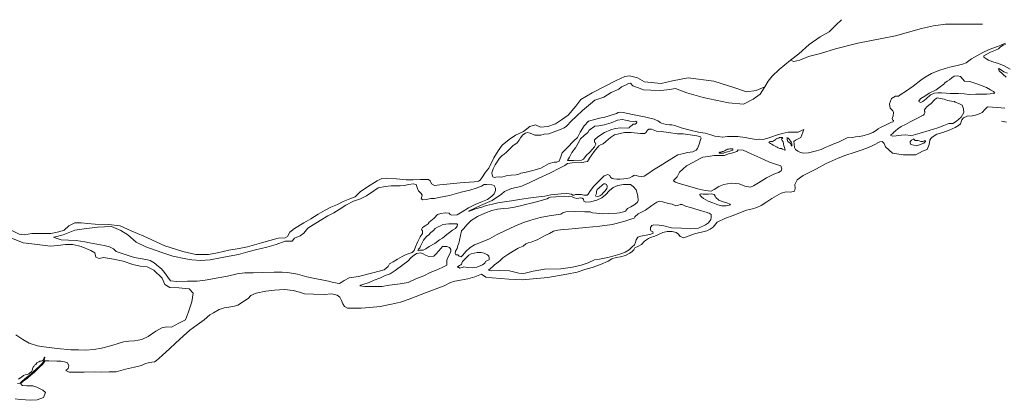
# Model space of a CAD drawing. Header units: metres. Extents: x 347609 to 748319, y 8548087 to 17123455.
# Tile 5 of 49: x 360057 to 361317, y 8550373 to 8550860. Entities that reach past the tile are written whole.
import ezdxf

# ---------------------------------------------------------------- set-up
doc = ezdxf.new("R2010")
doc.units = ezdxf.units.M
doc.layers.add('01. RIO', color=7, linetype='Continuous', lineweight=5, true_color=0x2776bb)

# ---------------------------------------------------------------- blocks, each defined once
blk = doc.blocks.new('REIORORI')
at = {"layer": '01. RIO', "color": 152, "lineweight": 15, "true_color": 0x2776bb, "flags": 128}
for points in [[(361319.1, 8550786), (361310.4, 8550794.1), (361309.6, 8550796.7), (361309.7, 8550797.5), (361312.1, 8550796.1), (361316.2, 8550793.2), (361320.9, 8550791.4)], [(361324.4, 8550796.4), (361316.7, 8550800.6), (361309.6, 8550803.9), (361302.1, 8550806), (361296.5, 8550807.9), (361294.4, 8550809.2), (361290.6, 8550812), (361290.5, 8550813.6), (361294.5, 8550815.7), (361299.2, 8550818.3), (361305.7, 8550820.9), (361309.3, 8550822.4), (361312, 8550824.9), (361315.6, 8550827), (361318.6, 8550827.8)], [(361318.6, 8550829.5), (361312.5, 8550827.3), (361308.2, 8550825.4), (361297.6, 8550821.5), (361289.4, 8550817.7), (361274.9, 8550809.6), (361268, 8550804.6), (361263.4, 8550802.9), (361256.5, 8550801.3), (361247.3, 8550799.2), (361241, 8550797.1), (361233.3, 8550794.7), (361223.8, 8550790.7), (361215.5, 8550786.1), (361209.9, 8550782.4), (361200.3, 8550774.7), (361190.5, 8550767.9), (361185.1, 8550764.3), (361181.3, 8550761.9), (361177.6, 8550761.7), (361172.5, 8550758.7), (361170, 8550752.2), (361170.8, 8550746.5), (361174.2, 8550743.2), (361175.2, 8550741), (361174.6, 8550736.9), (361173.2, 8550733.3), (361173.8, 8550731.6), (361174.9, 8550730.6), (361174.6, 8550729.2), (361172.6, 8550728.5), (361166.7, 8550725.7), (361158.6, 8550721.8), (361155.5, 8550719.9), (361152.7, 8550718), (361148.6, 8550715.6), (361143.3, 8550713.2), (361137.7, 8550711.4), (361132.1, 8550710.4), (361126.5, 8550709.9), (361122.5, 8550709), (361115.9, 8550708.8), (361108.8, 8550705.3), (361104.5, 8550703.2), (361098.8, 8550701.1), (361092, 8550698.1), (361087.6, 8550696.3), (361082.6, 8550693.8), (361076.6, 8550692.1), (361071.5, 8550690.5), (361066.5, 8550689.4), (361060.2, 8550689), (361056.1, 8550689.7), (361052.6, 8550691.4), (361049.6, 8550693.6), (361048.5, 8550696.2), (361047.9, 8550700.3), (361047.6, 8550704), (361049.5, 8550705.6), (361056.6, 8550709), (361060.2, 8550719.3)], [(361108.4, 8550859.7), (361101.5, 8550852.6), (361092.8, 8550844.1), (361081.2, 8550837.6), (361067.1, 8550828), (361053.9, 8550816.2), (361043.4, 8550807.9), (361028.8, 8550796), (361019.9, 8550787.6), (361014.6, 8550780.9), (361010.3, 8550773.9)], [(361043.4, 8550807.9), (361047.6, 8550806.4), (361055.1, 8550807.8), (361066.5, 8550812.5), (361081.6, 8550816.5), (361100.9, 8550822.6), (361129.3, 8550829.9), (361160.3, 8550835.5), (361177.7, 8550839.1), (361210.9, 8550848.3), (361226.2, 8550852), (361241.7, 8550853.8), (361288.9, 8550854.1)], [(361010.3, 8550773.9), (360999.5, 8550769.1), (360986.8, 8550767.4), (360970.7, 8550773), (360945.2, 8550781.2), (360912.3, 8550785.3), (360892.1, 8550781.5), (360877.6, 8550777.9), (360865.1, 8550779.4), (360856.6, 8550780.3), (360847.6, 8550785.3), (360837.1, 8550787.9), (360831.3, 8550787), (360820.1, 8550781.9), (360789.6, 8550766), (360775.1, 8550757.7), (360768.4, 8550749.2), (360758.8, 8550737.6), (360750.1, 8550731.6), (360742.7, 8550726.4), (360732.9, 8550723.1), (360723.2, 8550722.4), (360716.8, 8550725.3), (360709.8, 8550723.3), (360701.5, 8550716.6), (360691.5, 8550712.1), (360683.4, 8550706.5), (360674.2, 8550699.1), (360669.3, 8550691.8), (360663.7, 8550682.8), (360657.3, 8550669.9), (360652.9, 8550664.7), (360648.1, 8550657.4), (360646.3, 8550654.4), (360644.1, 8550653), (360638.4, 8550652.5), (360620.4, 8550651.1), (360607.7, 8550649.8), (360594.4, 8550648.3), (360587.9, 8550647.6), (360583.7, 8550649.7), (360582.1, 8550653.6), (360580, 8550655.2), (360569.7, 8550655.1), (360560.3, 8550654.7), (360551.3, 8550654.9), (360539.2, 8550656), (360526.7, 8550656.8), (360520.2, 8550656.5), (360514.3, 8550653.7), (360502.1, 8550645.7), (360492.7, 8550639.4), (360486.3, 8550633.3), (360479.6, 8550630.7), (360471, 8550627.2), (360463.8, 8550623.3), (360455.2, 8550620.1), (360447.9, 8550616), (360438.8, 8550611), (360429.5, 8550605.1), (360420.7, 8550599.7), (360408.6, 8550592.7), (360402.5, 8550588), (360399.8, 8550582.4), (360396.6, 8550580.6), (360387.8, 8550580.1), (360366.2, 8550574.3), (360348.5, 8550569.3), (360337.7, 8550567.2), (360324.4, 8550565), (360310, 8550561.4), (360298.7, 8550559.3), (360282.2, 8550559.3), (360265.8, 8550563), (360242.8, 8550570.6), (360215.8, 8550582.8), (360199.6, 8550589.4), (360185.6, 8550596.1), (360170.5, 8550597.9), (360153.4, 8550598.1), (360143.9, 8550599)], [(361060.2, 8550719.3), (361053.3, 8550715.8), (361046.1, 8550716), (361040.1, 8550716), (361032.5, 8550714.3), (361025.5, 8550711.9), (361018.2, 8550709.6), (361012.8, 8550707.7), (361007.9, 8550706.5), (361003.2, 8550706.9), (360999.5, 8550706.5), (360991.5, 8550707.8), (360985.1, 8550709.2), (360975.8, 8550710.1), (360969, 8550710.5), (360962.6, 8550710.2), (360956.4, 8550709.6), (360950.8, 8550710.1), (360946.5, 8550710.8), (360939.9, 8550712.7), (360934.3, 8550714.6), (360925.6, 8550715.8), (360914.7, 8550718.4), (360903.3, 8550721.4), (360895.3, 8550724.2), (360891.5, 8550725.1), (360888.4, 8550725.3), (360884, 8550725.7), (360878.4, 8550727.2), (360876.6, 8550728), (360875.6, 8550729), (360873.7, 8550730.4), (360871.6, 8550731.4), (360869, 8550732.3), (360863.3, 8550733.9), (360856.3, 8550735.4), (360849.6, 8550736.9), (360841.1, 8550738.3), (360829.2, 8550740.8), (360825.9, 8550741.6), (360822.7, 8550741.1), (360820.6, 8550739.8), (360818.1, 8550738.8), (360813.9, 8550737.4), (360810, 8550736.3), (360805.8, 8550735), (360798.7, 8550733.6), (360784.8, 8550730.1), (360779.3, 8550724), (360774.1, 8550715.9), (360770.9, 8550709), (360766.6, 8550705.3), (360757, 8550695.2), (360751.3, 8550689.2), (360749.6, 8550684.2), (360747.3, 8550678.8), (360744.4, 8550677.6), (360740.9, 8550677.6), (360734.4, 8550675.6), (360724, 8550669.9), (360715.2, 8550667.3), (360703.4, 8550664.4), (360698.3, 8550663.5), (360695.6, 8550662.3), (360692.4, 8550661.1), (360685.8, 8550660.9), (360679.5, 8550660), (360674, 8550658.4), (360670.6, 8550658.5), (360666.2, 8550658.2), (360664.6, 8550657.7), (360662.5, 8550658.7), (360661.4, 8550661.2), (360661, 8550663.7), (360662.9, 8550668.8), (360665.4, 8550673.9), (360671, 8550682.5), (360674.2, 8550685.8), (360677.1, 8550687.6), (360679.9, 8550690.2), (360684.2, 8550694.4), (360688, 8550698.3), (360693.5, 8550702.1), (360696.1, 8550705.8), (360697.7, 8550708.7), (360700.8, 8550712.5), (360704.1, 8550714.5), (360706.2, 8550715.3), (360710.2, 8550714.7), (360716.2, 8550711.9), (360723.6, 8550712.2), (360728, 8550713.3), (360734, 8550713.9), (360737.4, 8550715.1), (360743.2, 8550717.1), (360746.3, 8550718.3), (360750, 8550719.6), (360753.5, 8550721.3), (360756.6, 8550723.6), (360763.2, 8550730.2), (360769, 8550736), (360777, 8550743.7), (360787.3, 8550752.1), (360793.1, 8550756.6), (360804.5, 8550760.7), (360813.9, 8550766.5), (360823.5, 8550770.8), (360827.2, 8550773.8), (360832.1, 8550775.9), (360835.9, 8550778.1), (360838.6, 8550778.4), (360841.6, 8550775.1), (360847.3, 8550772.8), (360855, 8550770.1), (360864.5, 8550769.6), (360877.4, 8550769.2), (360885.1, 8550770.2), (360890.9, 8550770.8), (360896.3, 8550771.5), (360910.8, 8550766.2), (360931.4, 8550760.3), (360963.8, 8550753.2), (360983.1, 8550751.6), (360995.3, 8550758.2), (361004.3, 8550764.4), (361010.3, 8550773.9)], [(360087.6, 8550376.3), (360089.8, 8550382.7), (360086.6, 8550385.9), (360078.9, 8550389.6), (360073.7, 8550391.3), (360066.2, 8550391.5), (360060.7, 8550391.8), (360058.8, 8550392.9), (360058.6, 8550394.2), (360061.5, 8550397.1), (360067, 8550401.2), (360071.7, 8550405.2), (360075.3, 8550408.4), (360078.4, 8550411.3), (360082.4, 8550415.4), (360086.1, 8550418.7), (360088.3, 8550421.4), (360089.7, 8550423.3), (360094.2, 8550423.3), (360104.5, 8550422.7), (360110.1, 8550422.7), (360114.4, 8550422.1), (360118.2, 8550420.7), (360119.9, 8550416.9), (360118.8, 8550413.4), (360116.2, 8550411), (360120.1, 8550408.6), (360127.4, 8550408.6), (360139.3, 8550408.8), (360152.5, 8550409.2), (360161.6, 8550408.8), (360171.5, 8550409.2), (360180.2, 8550409.2), (360192.2, 8550412.8), (360203.9, 8550415.4), (360213, 8550417.3), (360217.1, 8550419.5), (360222.7, 8550421.1), (360229.4, 8550421.9), (360231.5, 8550423.3), (360239.1, 8550430.2), (360249.1, 8550438.9), (360256.2, 8550445.8), (360266.4, 8550455.3), (360274.8, 8550462.4), (360283.9, 8550469.5), (360293, 8550475.6), (360300.3, 8550482), (360305, 8550484.6), (360312.3, 8550489), (360318.5, 8550490.9), (360324.4, 8550491.8), (360331.9, 8550493.1), (360336.1, 8550494.4), (360344.8, 8550500), (360349.1, 8550502.9), (360352.9, 8550506.8), (360359.4, 8550509.7), (360371.7, 8550512.6), (360383.2, 8550513.9), (360395.9, 8550514.6), (360406.9, 8550513.1), (360414.9, 8550511), (360421.2, 8550509.2), (360432.8, 8550508.6), (360446.7, 8550508.1), (360456.5, 8550508.8), (360463.3, 8550507.1), (360466.5, 8550504.7), (360468.6, 8550500.3), (360470.3, 8550496.1), (360472.7, 8550492.7), (360476.4, 8550490.8), (360483.2, 8550490.7), (360493.7, 8550490.8), (360505, 8550491.6), (360518.3, 8550492.9), (360532.6, 8550496), (360544.4, 8550498.4), (360555.4, 8550502), (360570.6, 8550508.3), (360585.2, 8550513.8), (360600.2, 8550519.3), (360608.3, 8550523.4), (360613.7, 8550525.4), (360620.9, 8550526.5), (360630.4, 8550528.3), (360639.2, 8550530.8), (360648, 8550534.3), (360653.4, 8550530.5), (360661.7, 8550529.4), (360682.9, 8550527.6), (360699.9, 8550526.8), (360732.9, 8550529.7), (360757.1, 8550534.3), (360770.1, 8550536.9), (360780.2, 8550540), (360789.7, 8550542.9), (360800.1, 8550546.4), (360810.1, 8550550.8), (360814.8, 8550553.9), (360820, 8550555.4), (360825.7, 8550556.5), (360832, 8550558.1), (360837.8, 8550561), (360840.7, 8550563), (360842.7, 8550565.1), (360844, 8550567.8), (360847.8, 8550569.4), (360852.8, 8550572.2), (360856.3, 8550576.4), (360861.7, 8550579.9), (360864, 8550581.2), (360869.5, 8550582.8), (360874.2, 8550584.8), (360879.8, 8550587.6), (360885.6, 8550588.7), (360891.7, 8550588.9), (360897, 8550587.6), (360899.9, 8550585.4), (360902.1, 8550582.3), (360906.9, 8550580.7), (360920.5, 8550585.7), (360936.3, 8550589.6), (360940.4, 8550591.8), (360944.3, 8550594.5), (360949.5, 8550600.7), (360960, 8550605.7), (360969.8, 8550609.3), (360979.5, 8550613.2), (360986.8, 8550615.9), (360994.5, 8550617.9), (361000, 8550619.5), (361005.7, 8550622.2), (361013.2, 8550626.8), (361019.4, 8550631), (361031.3, 8550638), (361037.8, 8550639.6), (361043.2, 8550639), (361048.3, 8550640.3), (361049.4, 8550643.7), (361048.7, 8550648.7), (361051.8, 8550654.8), (361059.5, 8550660.4), (361076.4, 8550669.1), (361089, 8550675.8), (361104.2, 8550682.5), (361113.9, 8550686.3), (361124.8, 8550689.8), (361135, 8550693.2), (361143.2, 8550696.2), (361149.7, 8550699), (361157.8, 8550703.4), (361160.6, 8550703.7), (361163, 8550701.3), (361164.9, 8550697), (361173.9, 8550688.8), (361187.3, 8550686.7), (361194.6, 8550686.7), (361203.5, 8550686.9), (361212.4, 8550691.7), (361218, 8550693.7), (361220.9, 8550700), (361221.6, 8550705.7), (361223, 8550707.6), (361224.6, 8550709.5), (361230.5, 8550713.1), (361238, 8550715.6), (361246.4, 8550718.2), (361253.8, 8550721.8), (361258.2, 8550724.4), (361260.9, 8550726.6), (361261.7, 8550728.9), (361262.7, 8550731.8), (361264.7, 8550734), (361269.3, 8550736.2), (361275.7, 8550736.9), (361279.9, 8550737.6), (361283.9, 8550738.7), (361288.6, 8550741), (361292.5, 8550745.3), (361295.3, 8550748.1), (361308.3, 8550747.3), (361317.4, 8550746.4)], [(361319.5, 8550728.7), (361313.2, 8550730.1)], [(360041.5, 8550582.4), (360061.4, 8550574.4), (360072.4, 8550572.9), (360096.2, 8550570.2), (360105.9, 8550570.9), (360115.4, 8550572.2), (360124.8, 8550572.2), (360135.5, 8550569.5), (360148.1, 8550564.4), (360153, 8550561.5), (360154.4, 8550555.9), (360158.6, 8550554.2), (360164.4, 8550555.4), (360177, 8550553.5), (360189.4, 8550550.8), (360201.7, 8550546.4), (360211.2, 8550544.3), (360220.2, 8550543.5), (360228.7, 8550539.2), (360239.1, 8550529), (360242.7, 8550521), (360249.1, 8550517.1), (360260.5, 8550516.6), (360274, 8550515.4), (360278.9, 8550509.8), (360277.4, 8550498.9), (360273.1, 8550485.8), (360269.2, 8550475.6), (360260.6, 8550471.3), (360251, 8550466.3), (360245.4, 8550466.6), (360238.8, 8550465.5), (360231.2, 8550461.4), (360221.3, 8550454.5), (360213.1, 8550450.7), (360204, 8550448.8), (360196.8, 8550448.3), (360189.9, 8550447.4), (360183, 8550445.6), (360174.9, 8550442.7), (360161.8, 8550439.3), (360151.8, 8550437.9), (360141.3, 8550437), (360132.3, 8550437.2), (360122.3, 8550437.3), (360104.8, 8550439), (360087.9, 8550441.3), (360079.7, 8550442.4), (360068.9, 8550446), (360060.8, 8550450.4), (360052, 8550456.5)], [(360135.5, 8550599.9), (360127.3, 8550599.7), (360119.9, 8550595.8), (360114, 8550590.3), (360107.1, 8550588.2), (360096.7, 8550586.2), (360081.6, 8550586.2), (360072.6, 8550586.4), (360063, 8550584.6), (360056.1, 8550585.2), (360045.3, 8550590.7), (360028, 8550604.8), (360020.9, 8550612.8), (360017.3, 8550617.6)], [(360143.9, 8550599), (360135.5, 8550599.9)], [(360087.6, 8550376.3), (360079.1, 8550373.5), (360070.8, 8550372.8), (360064.2, 8550373.6), (360057.7, 8550374), (360051.1, 8550374.7)], [(360054, 8550394.2), (360057.6, 8550394.8), (360059.9, 8550397.2), (360065.5, 8550401.8), (360070.6, 8550405.9), (360074.2, 8550409.1), (360082.2, 8550416.6), (360086.2, 8550420.4), (360088.2, 8550423.9), (360088.6, 8550426.4), (360089.2, 8550427.6), (360089.2, 8550427.8), (360088.9, 8550427.9), (360088.5, 8550427.6), (360088.1, 8550427.1), (360087.5, 8550425.6), (360086.9, 8550424.1), (360085.5, 8550423.1), (360084.4, 8550422.9), (360082.9, 8550422.8), (360081.3, 8550422.2), (360079.9, 8550421.3), (360079, 8550420.7), (360077.5, 8550418.8), (360076.1, 8550417.8), (360075, 8550416.1), (360074.4, 8550415.3), (360073.5, 8550412.9), (360073, 8550411), (360072.1, 8550409.4), (360069.9, 8550407.9), (360068.8, 8550406.8), (360066.8, 8550406), (360063.8, 8550405.3), (360061.9, 8550404.6), (360059.3, 8550402.2), (360057.2, 8550401), (360055.6, 8550399.9)]]:
    blk.add_lwpolyline(points, dxfattribs=at)
for points in [[(361240.9, 8550779), (361243.7, 8550781.1), (361246.8, 8550783), (361249.7, 8550785.4), (361252.6, 8550787.3), (361257.1, 8550787.9), (361260.9, 8550787.2), (361263.2, 8550784.2), (361266.1, 8550780.9), (361272.9, 8550780.6), (361282.8, 8550777.4), (361294.3, 8550772.8), (361299.1, 8550770.2), (361302.9, 8550767.8), (361304.6, 8550765.8), (361303, 8550765.3), (361294.6, 8550764.6), (361285.5, 8550764.5), (361280.5, 8550764.5), (361272, 8550764.2), (361265.7, 8550765), (361258.1, 8550765.2), (361247.6, 8550765.1), (361242.3, 8550765.7), (361236.5, 8550766), (361231.9, 8550766.2), (361227.7, 8550765.6), (361222.4, 8550763.8), (361216.9, 8550758.3), (361212.7, 8550755), (361209.9, 8550753.8), (361208, 8550754.5), (361207.7, 8550756), (361210.1, 8550758.7), (361215.1, 8550762), (361220.6, 8550765.7), (361229.5, 8550769.8), (361234.9, 8550773.7), (361239.4, 8550777.1)], [(361213.3, 8550737.5), (361212.3, 8550737), (361204.9, 8550733.2), (361196.5, 8550729.1), (361190.4, 8550725.7), (361184.9, 8550723.1), (361180.6, 8550719.9), (361177.5, 8550717.5), (361175, 8550715.5), (361174.1, 8550714.2), (361173.1, 8550713.3), (361171.7, 8550712.5), (361171.6, 8550711.4), (361173.7, 8550710.8), (361178.7, 8550711.2), (361185.3, 8550712.1), (361190.5, 8550712.3), (361196.7, 8550711.7), (361200.3, 8550712), (361209, 8550714.4), (361220.6, 8550717.9), (361232, 8550721.3), (361239.6, 8550724.2), (361245.8, 8550726.8), (361251, 8550727.1), (361255.8, 8550730.1), (361261.7, 8550735), (361265.1, 8550740.8), (361264.8, 8550745.5), (361262.9, 8550750.2), (361258.8, 8550752.5), (361254.1, 8550754.3), (361253.1, 8550755), (361249.4, 8550755.7), (361244.2, 8550756.5), (361239.9, 8550757.9), (361234.7, 8550759), (361231.2, 8550759.8), (361230.1, 8550759.3), (361227.2, 8550756.7), (361223.1, 8550752.5), (361220.3, 8550750.3), (361217.8, 8550748.1), (361215.5, 8550745.8), (361214.9, 8550744.4), (361214.9, 8550742.7), (361215.2, 8550742.1), (361215.1, 8550740.4), (361214.5, 8550738.7)], [(360835.3, 8550730.6), (360832.1, 8550731.3), (360828.3, 8550732), (360822.1, 8550731), (360813.7, 8550727.7), (360804.7, 8550725.4), (360797.9, 8550723.9), (360793.1, 8550723.6), (360785.7, 8550718.5), (360784, 8550715.5), (360779.3, 8550711.7), (360774.7, 8550707.2), (360771.4, 8550701.7), (360768.3, 8550695.9), (360763.5, 8550690), (360760.5, 8550683.7), (360758.1, 8550679.7), (360761, 8550679.7), (360765.8, 8550679.5), (360776, 8550679.9), (360778.3, 8550681.2), (360781.8, 8550685.9), (360786.5, 8550690.2), (360792.6, 8550697.2), (360794.2, 8550700.4), (360793.4, 8550702.7), (360792.3, 8550703.2), (360792.3, 8550706), (360796.6, 8550709.7), (360805.2, 8550715.6), (360813.3, 8550719), (360818.9, 8550720.4), (360826.2, 8550721.2), (360834.4, 8550720.9), (360836.7, 8550721.2), (360838.2, 8550722.9), (360840.1, 8550724.5), (360841.9, 8550725.9), (360844.7, 8550726.1), (360846.4, 8550727.2), (360846.6, 8550728.7), (360845.5, 8550729.7), (360842, 8550729.6), (360837.8, 8550730.1)], [(360631.3, 8550614.6), (360646.6, 8550621.9), (360661.6, 8550628.5), (360673.3, 8550636.6), (360677.3, 8550639.8), (360686.1, 8550643.6), (360698.1, 8550646.5), (360708.7, 8550650.9), (360720.2, 8550656.6), (360735.4, 8550663.3), (360748.6, 8550670.4), (360754.6, 8550673.4), (360758, 8550675.9), (360763.8, 8550676.4), (360776.2, 8550676.9), (360783.7, 8550678.5), (360786, 8550682.4), (360792.2, 8550691), (360798, 8550698.4), (360800.8, 8550700), (360803.5, 8550700.9), (360806.9, 8550703.8), (360812.8, 8550708.9), (360818.1, 8550712.5), (360830.8, 8550715.5), (360839.2, 8550715.5), (360851.2, 8550714), (360856.5, 8550714), (360858.8, 8550715.4), (360859.1, 8550716.8), (360860.1, 8550718.3), (360862.1, 8550719.5), (360865.6, 8550719.5), (360871.8, 8550717.3), (360877.9, 8550716.5), (360887, 8550715.4), (360898.9, 8550713.7), (360906, 8550713.5), (360915, 8550712.4), (360923.4, 8550711), (360928.1, 8550709.8), (360928.8, 8550708), (360928, 8550705.9), (360926.3, 8550700.5), (360924.2, 8550694.9), (360922.4, 8550692.6), (360918.4, 8550690.8), (360911.3, 8550690), (360906.6, 8550688.7), (360899, 8550686.7), (360888.1, 8550680.1), (360876.6, 8550672.7), (360867.8, 8550667.6), (360860.6, 8550662.7), (360855.9, 8550659.6), (360852.1, 8550659), (360848.6, 8550659.4), (360844.1, 8550660.8), (360842.8, 8550660.6), (360840.7, 8550659.1), (360837.5, 8550657.6), (360834, 8550656.5), (360829.9, 8550656.3), (360824.8, 8550655.5), (360820.9, 8550655.6), (360817.2, 8550656), (360815, 8550656.7), (360812.8, 8550658.3), (360812, 8550660.2), (360809.7, 8550661.5), (360804.7, 8550659.8), (360798.1, 8550653.1), (360791.4, 8550646.5), (360786.4, 8550640.1), (360784.3, 8550636.6), (360782.9, 8550635.4), (360778.9, 8550635.4), (360775.6, 8550636.1), (360771.5, 8550636.1), (360768.1, 8550635.9), (360766.3, 8550635.3), (360764.7, 8550635.3), (360762.9, 8550636.4), (360760, 8550636.8), (360756.8, 8550637.2), (360750, 8550637.1), (360736.5, 8550635.8), (360729.1, 8550634), (360721.1, 8550633.2), (360707.8, 8550631.4), (360696.5, 8550629.7), (360686.4, 8550627.8), (360677.5, 8550626.6), (360668.7, 8550625.5), (360662, 8550623.8), (360654.2, 8550622), (360648.3, 8550620.1), (360640, 8550617.6), (360634.6, 8550615.5), (360632.5, 8550614.6)], [(361027.5, 8550696), (361029.7, 8550694.8), (361031.7, 8550694.8), (361033.1, 8550694.3), (361035.3, 8550693.1), (361036.2, 8550692.7), (361036.4, 8550693.1), (361036.1, 8550694.7), (361035.6, 8550696.4), (361034.9, 8550698.5), (361034.3, 8550700.9), (361033.7, 8550703.5), (361032.8, 8550705.3), (361031.9, 8550706.7), (361031.8, 8550707.2), (361032.5, 8550707.8), (361033.2, 8550708.3), (361033.4, 8550708.5), (361033.2, 8550708.7), (361032.7, 8550708.9), (361031.4, 8550709.1), (361030, 8550709), (361029.4, 8550708.9), (361028.8, 8550708.5), (361027.9, 8550708.2), (361027, 8550708), (361025.9, 8550707.7), (361025.1, 8550707.2), (361024.7, 8550706.6), (361024.2, 8550706.1), (361022.9, 8550705.5), (361022.3, 8550705.1), (361021.4, 8550704.6), (361021, 8550704.1), (361020.4, 8550703.9), (361019.1, 8550703.8), (361017.9, 8550703.7), (361016.6, 8550703.6), (361016.1, 8550703.4), (361015.8, 8550703.1), (361015.7, 8550702.7), (361016.3, 8550702), (361017.7, 8550701.3), (361019.2, 8550700.5), (361020.9, 8550699.2), (361022.9, 8550698.4), (361024.7, 8550697.5), (361026.4, 8550696.5)], [(361042.7, 8550705), (361042.4, 8550705.4), (361042, 8550706.4), (361041.3, 8550707.2), (361040.7, 8550707.8), (361040.1, 8550708.2), (361039.4, 8550708.5), (361039, 8550708.6), (361038.8, 8550708.5), (361038.9, 8550707.9), (361039.1, 8550706.8), (361039.5, 8550704.8), (361039.9, 8550703.8), (361040.5, 8550703.3), (361041.6, 8550702.7), (361042.5, 8550702), (361043.2, 8550701.3), (361043.7, 8550700.4), (361044, 8550699.5), (361044.3, 8550698.5), (361044.9, 8550698.2), (361045.3, 8550698.4), (361045.2, 8550699.4), (361045.2, 8550700.2), (361045.2, 8550701), (361044.7, 8550702.3), (361044.2, 8550703.3), (361043.7, 8550703.9), (361043.1, 8550704.4), (361042.8, 8550704.7)], [(361201.3, 8550707.1), (361198.1, 8550705.7), (361196.6, 8550704.1), (361196.4, 8550702.2), (361197.4, 8550700.2), (361200.9, 8550699), (361204.1, 8550698.4), (361208.3, 8550699.6), (361213.7, 8550701.9), (361216.1, 8550704.1), (361216, 8550704.9), (361214.2, 8550704.6), (361212.6, 8550704.1), (361210, 8550704.1), (361207.8, 8550704.6), (361206.4, 8550705.3), (361202.6, 8550705.3), (361201.4, 8550706.4), (361201.3, 8550707)], [(360894.2, 8550654.4), (360898.2, 8550658.9), (360901.3, 8550664.8), (360905.5, 8550668.7), (360910.2, 8550672.6), (360919, 8550677.6), (360926.7, 8550681.8), (360931, 8550683.7), (360938, 8550684.5), (360945.6, 8550686), (360953.2, 8550686.1), (360959, 8550686.1), (360964.1, 8550688.2), (360969.6, 8550689.6), (360974.7, 8550691.3), (360976.4, 8550693.4), (360982.7, 8550692.9), (360992.8, 8550688.2), (361004.5, 8550682.8), (361016.6, 8550677.6), (361024.3, 8550674.7), (361030.9, 8550672.8), (361032.4, 8550668.9), (361031.3, 8550666.3), (361027.8, 8550664.3), (361021.9, 8550662), (361012.4, 8550657.5), (361002.2, 8550651.2), (360996, 8550647), (360991.9, 8550645.3), (360985, 8550646.7), (360977.7, 8550649.6), (360967.2, 8550650.4), (360957.8, 8550648.8), (360951.6, 8550646.3), (360945.4, 8550642.6), (360941.7, 8550640.3), (360933.9, 8550641.3), (360926.3, 8550642.8), (360909.8, 8550647.5), (360899.4, 8550650.8), (360896.2, 8550652), (360894, 8550653.3), (360893.7, 8550653.8)], [(360952.7, 8550690.1), (360952.3, 8550689.7), (360952, 8550689.3), (360952, 8550689.1), (360952.4, 8550688.9), (360953.9, 8550689), (360956.2, 8550689), (360957.6, 8550689.1), (360959.2, 8550689.7), (360961, 8550690.2), (360962.8, 8550690.8), (360965.7, 8550691.4), (360968.2, 8550692.2), (360969.3, 8550692.8), (360969.6, 8550693.5), (360969.3, 8550693.9), (360969, 8550694.4), (360968.6, 8550694.7), (360967.1, 8550694.7), (360965.5, 8550694.4), (360964.2, 8550694.3), (360962.8, 8550693.9), (360961.2, 8550693.2), (360960.1, 8550692.7), (360959.1, 8550692), (360958, 8550691.6), (360957, 8550691.3), (360955.7, 8550690.9), (360954.9, 8550690.6), (360954.1, 8550690.3), (360953.5, 8550690.2), (360952.9, 8550690.2)], [(360452.1, 8550525.1), (360456.8, 8550523.9), (360463, 8550522.6), (360466.2, 8550522.4), (360468.2, 8550523.4), (360472.1, 8550526.1), (360478.4, 8550529.3), (360490.6, 8550531), (360508.8, 8550535.7), (360523.5, 8550539.6), (360528.3, 8550543.9), (360530, 8550547.4), (360534.7, 8550549.8), (360540.3, 8550553.2), (360546.5, 8550556.9), (360551.3, 8550559.4), (360559.2, 8550562), (360561.8, 8550564.6), (360563.5, 8550569.1), (360566.4, 8550576), (360569.4, 8550581.8), (360572.5, 8550586.1), (360572.3, 8550589.4), (360571.3, 8550591.3), (360572.3, 8550593.7), (360575.8, 8550595.9), (360579.6, 8550598.6), (360581, 8550600.9), (360587.3, 8550606), (360591.5, 8550610.3), (360595.9, 8550611.8), (360601.6, 8550612.5), (360606.3, 8550612.3), (360608, 8550610.7), (360609.4, 8550609.6), (360616.7, 8550610.2), (360623.1, 8550613.8), (360631.1, 8550619.2), (360639.7, 8550623.5), (360649, 8550627.3), (360655.4, 8550629.8), (360661, 8550634), (360664.1, 8550637), (360665.9, 8550641.3), (360665.9, 8550644.3), (360664.3, 8550647.4), (360661.1, 8550648.6), (360654.4, 8550648.8), (360651.5, 8550648.7), (360647.8, 8550646.8), (360641.2, 8550644), (360632.8, 8550641.8), (360621.8, 8550639.2), (360606.9, 8550634.7), (360593.4, 8550632.2), (360587.8, 8550631.1), (360582.9, 8550631), (360576.9, 8550629.5), (360573, 8550629.1), (360570.7, 8550630.5), (360571.7, 8550633.4), (360572.1, 8550635.5), (360570.3, 8550637.8), (360567.4, 8550640.8), (360566.4, 8550642.7), (360565.2, 8550646.2), (360564.3, 8550648.7), (360560.4, 8550649.9), (360554.7, 8550648.7), (360548.9, 8550647.4), (360543.8, 8550647.1), (360532.5, 8550647), (360524.4, 8550646.4), (360515.6, 8550644.5), (360510.1, 8550640.8), (360500.9, 8550634.6), (360492.9, 8550630.7), (360484, 8550627.4), (360474.2, 8550622.3), (360465.9, 8550617.1), (360459.1, 8550612.5), (360451.2, 8550608.6), (360441.6, 8550602.8), (360432.6, 8550597.4), (360425.7, 8550593), (360420.6, 8550586.8), (360415.9, 8550583.3), (360408.5, 8550580.3), (360405.8, 8550576.5), (360400.6, 8550576.4), (360396.5, 8550576.3), (360385.1, 8550572.2), (360373.3, 8550568.7), (360358.9, 8550565.3), (360348.9, 8550562.6), (360336.9, 8550559.2), (360325, 8550557.2), (360314, 8550555.1), (360300.6, 8550552.4), (360288.6, 8550551.8), (360277.3, 8550552.4), (360269.6, 8550554), (360252.7, 8550557.4), (360238.8, 8550562), (360218.3, 8550569.1), (360205.9, 8550574.9), (360195.3, 8550584.3), (360186.2, 8550589.9), (360174.3, 8550595.1), (360156.5, 8550594.4), (360139.6, 8550592.1), (360127.7, 8550590.3), (360112.6, 8550584.3), (360102.8, 8550581.9), (360100.2, 8550581.5), (360103.7, 8550580.4), (360110.2, 8550578.2), (360119.3, 8550577.6), (360129, 8550577.1), (360140.3, 8550575.5), (360146.4, 8550574.2), (360155.7, 8550572.7), (360165, 8550570.9), (360171.9, 8550569.3), (360176.9, 8550566.7), (360180.4, 8550563), (360189.4, 8550560), (360200.8, 8550556.4), (360206, 8550555), (360213.8, 8550553.8), (360220.7, 8550552.6), (360223.9, 8550551.7), (360229.2, 8550548.5), (360234.6, 8550544), (360238.3, 8550540.8), (360242.3, 8550536.2), (360244.4, 8550533.2), (360246.3, 8550530.2), (360249.8, 8550525.8), (360258.1, 8550524.6), (360271.5, 8550525.3), (360283.9, 8550525.2), (360294.1, 8550526.6), (360311, 8550529.5), (360322.7, 8550531.8), (360335.1, 8550534.4), (360345.2, 8550535.8), (360355.5, 8550536), (360368.2, 8550536.4), (360382.4, 8550536.7), (360392.9, 8550536.9), (360399.8, 8550536.2), (360412.6, 8550534), (360424.3, 8550530.9), (360434.4, 8550528.8), (360445.6, 8550526.3), (360449.9, 8550525.5)], [(360619, 8550574), (360617.8, 8550571), (360616.7, 8550567), (360614.5, 8550563.4), (360614.3, 8550560.8), (360615.1, 8550559), (360617.6, 8550558.8), (360619.5, 8550557.3), (360621.9, 8550556.5), (360623.9, 8550558.6), (360627.7, 8550563.3), (360633.4, 8550568.2), (360639, 8550571.5), (360648.7, 8550575.5), (360658.2, 8550579.5), (360667.2, 8550584.4), (360678.4, 8550590), (360690.6, 8550595.6), (360701.7, 8550600.1), (360710.8, 8550603.3), (360722.9, 8550606.7), (360734.5, 8550608.9), (360749.4, 8550610.8), (360752, 8550612.5), (360755.9, 8550614.1), (360767, 8550614.3), (360780.3, 8550614.1), (360786.9, 8550613.9), (360790.1, 8550612.8), (360795.1, 8550612.3), (360802.9, 8550611.5), (360810.7, 8550611.8), (360820.9, 8550612.3), (360824.5, 8550612.6), (360829.6, 8550614), (360832, 8550614.8), (360834.7, 8550618.2), (360838.8, 8550620.2), (360844, 8550623.5), (360847.5, 8550626.3), (360848.3, 8550628.4), (360848.1, 8550634.4), (360846, 8550641.9), (360842, 8550646.2), (360838.4, 8550648.7), (360829.8, 8550649), (360822.5, 8550647.6), (360816.2, 8550645.1), (360811.7, 8550641.2), (360806.7, 8550635.6), (360801.8, 8550632), (360795.3, 8550628.8), (360787.3, 8550626.8), (360781.5, 8550626.4), (360779, 8550627.5), (360778.2, 8550630.2), (360776.9, 8550631.6), (360775.1, 8550631.7), (360769.9, 8550631.1), (360766.7, 8550632), (360763.7, 8550633.3), (360754.6, 8550634), (360742.8, 8550633.1), (360736.1, 8550632.7), (360733.6, 8550632), (360731.8, 8550630.6), (360727.3, 8550629.2), (360719.9, 8550627.2), (360711.6, 8550624.9), (360704.1, 8550623.4), (360699.3, 8550622.1), (360690, 8550620.1), (360682.3, 8550618.5), (360676, 8550618.2), (360668.3, 8550617.2), (360661, 8550615.5), (360652, 8550612.4), (360642.6, 8550607.9), (360634.8, 8550602.7), (360629.4, 8550597.7), (360625, 8550592.1), (360622.2, 8550589.5), (360620.8, 8550583.8), (360619.6, 8550577.8), (360619.1, 8550575.5)], [(360799, 8550645.2), (360798.1, 8550644.3), (360796.1, 8550642.3), (360795.1, 8550640.1), (360795.1, 8550638.2), (360794.5, 8550636.6), (360793.8, 8550634.9), (360794.2, 8550633.8), (360796.6, 8550633.5), (360799.4, 8550634.5), (360802, 8550635.9), (360803.4, 8550638.1), (360806.1, 8550640.7), (360808.1, 8550643.7), (360808.6, 8550645.6), (360808.5, 8550646.9), (360807.8, 8550648.7), (360806.3, 8550649.6), (360804.6, 8550649.6), (360803.1, 8550648.7), (360801.1, 8550646.9), (360799.7, 8550646)], [(360931.6, 8550636.4), (360929.5, 8550636.9), (360927.6, 8550636.7), (360927.2, 8550635.9), (360927.9, 8550635), (360929.6, 8550633.2), (360932.1, 8550631), (360935, 8550629.1), (360937.8, 8550627.5), (360943.9, 8550625.5), (360950.4, 8550623), (360955.6, 8550621.8), (360961, 8550621.8), (360966.3, 8550622.9), (360965.5, 8550623.9), (360961.7, 8550625.4), (360957.1, 8550626.5), (360951.5, 8550628.8), (360947.6, 8550632.1), (360946.7, 8550634), (360945.8, 8550636.2), (360942.1, 8550636.8), (360938.4, 8550636.7), (360935.7, 8550636.7), (360933.9, 8550636.5)], [(360936.7, 8550613), (360925.1, 8550616.6), (360915.3, 8550619.3), (360908.9, 8550621.2), (360904.7, 8550623.1), (360902, 8550623.5), (360899.8, 8550622.4), (360896.7, 8550621.7), (360891.8, 8550623.6), (360886.8, 8550624.7), (360880, 8550626.8), (360876.2, 8550627.4), (360872.4, 8550626.4), (360865.8, 8550622.1), (360857.7, 8550616.2), (360848.2, 8550611.3), (360844, 8550607.7), (360843.1, 8550605.9), (360839, 8550604.5), (360829.9, 8550601.4), (360815.2, 8550597.9), (360799.2, 8550595.5), (360781.6, 8550593.7), (360768.1, 8550592.6), (360759, 8550591.6), (360752.2, 8550591.5), (360745.6, 8550590.3), (360740.1, 8550589.1), (360734.8, 8550586.4), (360728.4, 8550583.2), (360723.8, 8550580.8), (360719.3, 8550578.2), (360715.9, 8550576.8), (360711.6, 8550575.2), (360707.5, 8550574.1), (360704.8, 8550572.9), (360701, 8550570.2), (360695, 8550567.5), (360688.6, 8550563.8), (360681.6, 8550559.3), (360675.3, 8550554.9), (360671.2, 8550551.3), (360667.3, 8550548.1), (360664.5, 8550545.9), (360662.4, 8550543.8), (360659.6, 8550541.4), (360656.7, 8550539.5), (360660.3, 8550538.5), (360670.6, 8550538.8), (360683.6, 8550538.5), (360695.7, 8550535.5), (360702.2, 8550535), (360713.9, 8550538.2), (360728.7, 8550540.5), (360749.4, 8550540.9), (360764.2, 8550543), (360775.4, 8550545.6), (360784.4, 8550548.7), (360792.5, 8550552.3), (360798.9, 8550553.2), (360809.4, 8550555.7), (360816, 8550557.4), (360824.9, 8550559.8), (360831.6, 8550562.2), (360836.8, 8550565.1), (360840.6, 8550569), (360843.7, 8550571.6), (360845.1, 8550575), (360845.8, 8550578.3), (360848.1, 8550581.3), (360851.9, 8550582.7), (360858.6, 8550584.1), (360864.7, 8550585.5), (360867.5, 8550586.8), (360867, 8550588.5), (360864.7, 8550589.4), (360864.1, 8550591.5), (360864.3, 8550593.9), (360866, 8550596.4), (360868.5, 8550597.3), (360875.2, 8550596.9), (360881.3, 8550596.2), (360891.1, 8550593.5), (360904, 8550592.9), (360915.5, 8550592.1), (360925.7, 8550593.2), (360934.7, 8550597.2), (360938.3, 8550599.7), (360941.2, 8550604), (360941.9, 8550606.5), (360941.9, 8550609.2), (360941.6, 8550610.5), (360939.2, 8550612.3), (360937.5, 8550612.8)], [(360566.7, 8550565.4), (360566.5, 8550564.4), (360567.3, 8550564.2), (360568.8, 8550564.7), (360573.3, 8550564.7), (360576.7, 8550566.7), (360581.1, 8550569.4), (360588.1, 8550573.6), (360594.1, 8550578), (360598, 8550580.4), (360603.6, 8550584.8), (360607.1, 8550587.6), (360610.8, 8550590.6), (360614.7, 8550592.5), (360616.8, 8550595.4), (360617, 8550597.9), (360616.2, 8550598.6), (360612.9, 8550598.7), (360609.4, 8550598.7), (360605.9, 8550598.6), (360602.4, 8550598), (360598.5, 8550597.5), (360595.5, 8550596.2), (360591.7, 8550594.2), (360588.4, 8550592.4), (360586.4, 8550590.1), (360582.9, 8550587.3), (360580.6, 8550584.6), (360577.3, 8550582.4), (360573.5, 8550577.8), (360571.4, 8550573.2), (360570, 8550570.1), (360569, 8550568), (360567.1, 8550566.1)], [(360492.1, 8550519.2), (360498.8, 8550518.6), (360520.3, 8550518.6), (360530.2, 8550520), (360543.6, 8550521.7), (360554.2, 8550523.7), (360563.9, 8550528), (360574.2, 8550532.2), (360582, 8550536.3), (360589.8, 8550539.3), (360597.6, 8550542.5), (360603.7, 8550545.6), (360603.4, 8550548.1), (360603.7, 8550552), (360605.8, 8550557.4), (360607.7, 8550561), (360608.6, 8550563.6), (360608.6, 8550565.6), (360607.1, 8550568.4), (360603.6, 8550569.4), (360598.1, 8550569.4), (360595.7, 8550567), (360592.8, 8550563.5), (360590, 8550560.2), (360586.8, 8550557.2), (360580.3, 8550556.6), (360576.3, 8550558.4), (360573.4, 8550560.3), (360570.2, 8550561.4), (360564.8, 8550560.4), (360561.7, 8550558.5), (360558, 8550555.3), (360553.7, 8550550.8), (360547.1, 8550546.1), (360537.4, 8550538.8), (360531.2, 8550534.6), (360524.6, 8550532.4), (360518, 8550529.1), (360510.7, 8550526.5), (360504, 8550523.6), (360496, 8550520.8), (360493.3, 8550520)], [(360631, 8550557.7), (360628.9, 8550555.6), (360625.6, 8550552.4), (360623.7, 8550550.5), (360622.7, 8550548.2), (360622.1, 8550546.9), (360621.4, 8550546.1), (360619.8, 8550545.2), (360617.3, 8550543.7), (360617.3, 8550543.2), (360618.6, 8550543.1), (360620.1, 8550542), (360621.5, 8550542.4), (360623.4, 8550542.5), (360625.3, 8550543.5), (360629.8, 8550542.5), (360637, 8550542.4), (360641.9, 8550543.1), (360649, 8550546.1), (360652.2, 8550548.4), (360653.2, 8550550.2), (360655.6, 8550551.5), (360657.6, 8550552.5), (360657.9, 8550555.1), (360657.2, 8550557), (360655.6, 8550559), (360651.3, 8550561), (360647.6, 8550562), (360642.2, 8550562.1), (360638.7, 8550561.1), (360634.5, 8550560.3), (360631.8, 8550558.4)]]:
    blk.add_lwpolyline(points, close=True, dxfattribs=at)

msp = doc.modelspace()

# ---------------------------------------------------------------- block references
msp.add_blockref('REIORORI', (0, 0))

doc.saveas('drawing.dxf')
